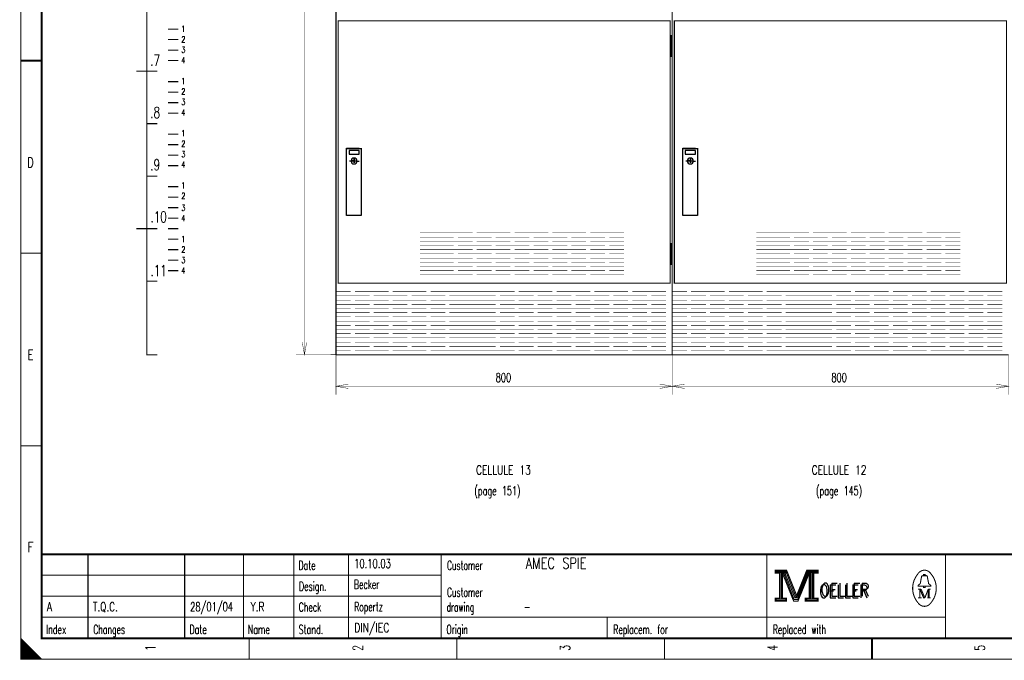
# Model space of a CAD drawing. Extents: x 0 to 409, y 0 to 285.
# Tile 1 of 3: x 0 to 234, y 0 to 152. Entities that reach past the tile are written whole.
import ezdxf
from ezdxf.enums import TextEntityAlignment as Align

# ---------------------------------------------------------------- set-up
doc = ezdxf.new("R2010")
doc.units = 0
doc.header["$MEASUREMENT"] = 0
doc.linetypes.add('GESTRICHELT', pattern=[3.75, 3, -0.75])
doc.layers.get('0').update_dxf_attribs({"color": 9, "linetype": 'CONTINUOUS'})
doc.styles.get("Standard").update_dxf_attribs({"font": 'TXT', "bigfont": 'TXT'})

msp = doc.modelspace()

# ---------------------------------------------------------------- linework, layer by layer
at = {"color": 0}
for p, q in [((77.5, 113.6), (77.5, 121.6)), ((77.5, 121.6), (81, 121.6)), ((79.3, 121.1), (78.1, 121.1)), ((78.1, 121.1), (78.1, 120.2)), ((78.1, 120.2), (80.5, 120.2)), ((80.5, 121.1), (79.3, 121.1)), ((80.5, 120.2), (80.5, 121.1)), ((81, 121.6), (81, 105.6)), ((157.5, 113.6), (157.5, 121.6)), ((157.5, 121.6), (161, 121.6)), ((159.3, 121.1), (158.1, 121.1)), ((158.1, 121.1), (158.1, 120.2)), ((158.1, 120.2), (160.5, 120.2)), ((160.5, 121.1), (159.3, 121.1)), ((160.5, 120.2), (160.5, 121.1)), ((161, 121.6), (161, 105.6)), ((78.7, 118.6), (78.2, 118.6)), ((79.313, 118.65), (78.813, 118.65)), ((78.813, 118.65), (79.813, 118.65)), ((79.313, 118.65), (79.313, 119.15)), ((79.313, 119.15), (79.313, 118.15)), ((79.313, 118.15), (79.313, 118.65)), ((80.1, 118.6), (80.5, 118.6)), ((158.7, 118.6), (158.2, 118.6)), ((159.313, 118.65), (158.813, 118.65)), ((158.813, 118.65), (159.813, 118.65)), ((159.313, 118.65), (159.313, 119.15)), ((159.313, 119.15), (159.313, 118.15)), ((159.313, 118.15), (159.313, 118.65)), ((160.1, 118.6), (160.5, 118.6)), ((77.5, 105.6), (77.5, 113.6)), ((157.5, 105.6), (157.5, 113.6)), ((81, 105.6), (77.5, 105.6)), ((161, 105.6), (157.5, 105.6))]:
    msp.add_line(p, q, dxfattribs=at)
at = {"color": 0, "linetype": 'GESTRICHELT'}
for p, q in [((77.513, 113.65), (77.513, 121.65)), ((77.513, 121.65), (81.013, 121.65)), ((81.013, 121.65), (81.013, 105.65)), ((157.513, 113.65), (157.513, 121.65)), ((157.513, 121.65), (161.013, 121.65)), ((161.013, 121.65), (161.013, 105.65)), ((77.513, 105.65), (77.513, 113.65)), ((157.513, 105.65), (157.513, 113.65)), ((81.013, 105.65), (77.513, 105.65)), ((161.013, 105.65), (157.513, 105.65))]:
    msp.add_line(p, q, dxfattribs=at)
at = {"color": 0, "flags": 128}
for points, const_width in [([(0, 142.5), (0, 285), (405, 285), (405, 0), (0, 0), (0, 142.5)], 0.25), ([(30, 242.5), (30, 72.5), (32.5, 72.5)], 0.25), ([(75, 242.5), (65.5, 242.488), (67.5, 242.488), (66.975, 239.525), (67.5, 242.488), (68.013, 239.525), (67.5, 242.488), (67.5, 72.488), (68.013, 75.438), (67.5, 72.488), (66.975, 75.438), (67.5, 72.488), (65.5, 72.488), (75, 72.5)], 0.1), ([(154.6, 148.5), (154.6, 143.5), (154.7, 143.5), (154.7, 148.5), (154.8, 148.5), (154.8, 143.5), (154.9, 143.5), (154.9, 148.5)], 0.25), ([(154.6, 99), (154.6, 94), (154.7, 94), (154.7, 99), (154.8, 99), (154.8, 94), (154.9, 94), (154.9, 99)], 0.25), ([(75, 72.5), (75, 62.988), (75, 64.988), (77.95, 64.463), (75, 64.988), (77.95, 65.5), (75, 64.988), (155, 64.988), (152.038, 65.5), (155, 64.988), (152.038, 64.463), (155, 64.988), (155, 62.988), (155, 72.5)], 0.1), ([(155, 72.5), (155, 62.988), (155, 64.988), (157.95, 64.463), (155, 64.988), (157.95, 65.5), (155, 64.988), (235, 64.988), (232.038, 65.5), (235, 64.988), (232.038, 64.463), (235, 64.988), (235, 62.988), (235, 72.5)], 0.1), ([(179.5, 21.2), (179.5, 20.5), (180.5, 20.5), (180.5, 14.5), (179.5, 14.5), (179.5, 13.8), (182.2, 13.8), (182.2, 14.5), (181.2, 14.5), (181.2, 20.5), (182.2, 20.5), (182.2, 21.2), (179.5, 21.2)], 0.25), ([(182.2, 21.2), (184.6, 15.2), (187, 21.2)], 0.25), ([(187, 21.2), (187, 20.5), (188, 20.5), (188, 14.5), (187, 14.5), (187, 13.8), (189.7, 13.8), (189.7, 14.5), (188.7, 14.5), (188.7, 20.5), (189.7, 20.5), (189.7, 21.2), (187, 21.2)], 0.25), ([(180.7, 20.7), (180.7, 14.3), (181, 14.3), (181, 20.7)], 0.25), ([(181.2, 20.5), (183.9, 13.8), (184.9, 13.8), (187.6, 20.5)], 0.25), ([(181.8, 20.5), (184.2, 14.6), (184.6, 14.6)], 0.25), ([(182.2, 20.5), (184.4, 14.9), (184.7, 14.9)], 0.25), ([(184.6, 14.2), (184.9, 14.2), (187.4, 20.5)], 0.25), ([(184.6, 14.6), (184.8, 14.6), (187.2, 20.5)], 0.25), ([(187.6, 20.5), (187.6, 14.5), (186.6, 14.5), (186.6, 13.8), (187.1, 13.8)], 0.25), ([(187.8, 20.7), (187.8, 14.3), (188.3, 14.3), (188.3, 20.7), (188.5, 20.7), (188.5, 14.3)], 0.25), ([(214.8, 17.4), (213.5, 17.4), (213.5, 17.6), (214, 18), (214.3, 19.6)], 0.25), ([(214.8, 19.9), (214.8, 20.2), (215.2, 20.2), (215.2, 19.9)], 0.25), ([(215.2, 17.4), (216.5, 17.4), (216.5, 17.6), (216, 18), (215.7, 19.6)], 0.25), ([(213.9, 16.7), (213.9, 14.6), (213.5, 14.6)], 0.25), ([(213.9, 16.7), (214.8, 14.6), (215.1, 14.6)], 0.25), ([(0, 5), (0, 0), (5, 0), (0, 5), (0.25, 4.75), (0.25, 0), (0.5, 0), (0.5, 4.5), (0.75, 4.25), (0.75, 0), (1, 0), (1, 4), (1.25, 3.75), (1.25, 0), (1.5, 0)], 0.25), ([(1.5, 0), (1.5, 3.5), (1.75, 3.25), (1.75, 0), (2, 0), (2, 3), (2.25, 2.75), (2.25, 0), (2.5, 0), (2.5, 2.5), (2.75, 2.25), (2.75, 0), (3, 0), (3, 2), (3.25, 1.75)], 0.25), ([(3.25, 1.75), (3.25, 0), (3.5, 0), (3.5, 1.5), (3.75, 1.25), (3.75, 0), (4, 0), (4, 1), (4.25, 0.75), (4.25, 0), (4.5, 0), (4.5, 0.5), (4.75, 0.25)], 0.25)]:
    msp.add_lwpolyline(points, dxfattribs=dict(at, const_width=const_width))
for points, const_width in [([(0, 285), (405, 285), (405, 0), (0, 0)], 0.25), ([(5, 280), (400, 280), (400, 5), (5, 5)], 0.5), ([(5, 280), (400, 280), (400, 5), (5, 5)], 0.25), ([(75.5, 152), (154.5, 152), (154.5, 89.5), (75.5, 89.5)], 0.25), ([(155.5, 152), (234.5, 152), (234.5, 89.5), (155.5, 89.5)], 0.25), ([(154.5, 148.5), (155, 148.5), (155, 143.5), (154.5, 143.5)], 0.25), ([(154.5, 99), (155, 99), (155, 94), (154.5, 94)], 0.25), ([(179.7, 21), (182, 21), (182, 20.7), (179.7, 20.7)], 0.25), ([(187.2, 21), (189.5, 21), (189.5, 20.7), (187.2, 20.7)], 0.25), ([(214.8, 17.4), (215.2, 17.4), (215.2, 17.1), (214.8, 17.1)], 0.25), ([(179.7, 14.3), (182, 14.3), (182, 14), (179.7, 14)], 0.25), ([(186.8, 14.3), (189.5, 14.3), (189.5, 14), (186.8, 14)], 0.25)]:
    msp.add_lwpolyline(points, close=True, dxfattribs=dict(at, const_width=const_width))
at = {"color": 0}
for points, const_width in [([(75, 72.5), (75, 242.5)], 0.25), ([(75, 72.5), (75, 242.5)], 0.25), ([(155, 242.5), (155, 72.5)], 0.25), ([(155, 72.5), (155, 242.5)], 0.25), ([(155, 242.5), (155, 72.5)], 0.25), ([(155, 72.5), (155, 242.5)], 0.25), ([(35, 150), (37.5, 150)], 0.25), ([(35, 147.5), (37.5, 147.5)], 0.25), ([(35, 145), (37.5, 145)], 0.25), ([(5, 142.5), (0, 142.5)], 0.5), ([(0, 142.5), (5, 142.5)], 0.25), ([(35, 142.5), (37.5, 142.5)], 0.25), ([(30, 140), (27.5, 140)], 0.25), ([(30, 140), (32.5, 140)], 0.25), ([(35, 137.5), (37.5, 137.5)], 0.25), ([(35, 135), (37.5, 135)], 0.25), ([(35, 132.5), (37.5, 132.5)], 0.25), ([(35, 130), (37.5, 130)], 0.25), ([(30, 127.5), (32.5, 127.5)], 0.25), ([(35, 125), (37.5, 125)], 0.25), ([(35, 122.5), (37.5, 122.5)], 0.25), ([(35, 120), (37.5, 120)], 0.25), ([(35, 117.5), (37.5, 117.5)], 0.25), ([(30, 115), (32.5, 115)], 0.25), ([(35, 112.5), (37.5, 112.5)], 0.25), ([(35, 110), (37.5, 110)], 0.25), ([(35, 107.5), (37.5, 107.5)], 0.25), ([(35, 105), (37.5, 105)], 0.25), ([(30, 102.5), (27.5, 102.5)], 0.25), ([(30, 102.5), (32.5, 102.5)], 0.25), ([(35, 102.5), (37.5, 102.5)], 0.25), ([(95, 101.5), (98.5, 101.5)], 0.1), ([(96.5, 101.5), (104.5, 101.5)], 0.1), ([(99.5, 101.5), (107.5, 101.5)], 0.1), ([(108.5, 101.5), (116.5, 101.5)], 0.1), ([(117.5, 101.5), (125.5, 101.5)], 0.1), ([(126.5, 101.5), (134.5, 101.5)], 0.1), ([(135.5, 101.5), (143.5, 101.5)], 0.1), ([(175, 101.5), (178.5, 101.5)], 0.1), ([(176.5, 101.5), (184.5, 101.5)], 0.1), ([(179.5, 101.5), (187.5, 101.5)], 0.1), ([(188.5, 101.5), (196.5, 101.5)], 0.1), ([(197.5, 101.5), (205.5, 101.5)], 0.1), ([(206.5, 101.5), (214.5, 101.5)], 0.1), ([(215.5, 101.5), (223.5, 101.5)], 0.1), ([(35, 100), (37.5, 100)], 0.25), ([(95, 100.5), (103, 100.5)], 0.1), ([(95, 99.5), (98.5, 99.5)], 0.1), ([(95, 98.5), (103, 98.5)], 0.1), ([(96.5, 99.5), (104.5, 99.5)], 0.1), ([(99.5, 99.5), (107.5, 99.5)], 0.1), ([(104, 100.5), (112, 100.5)], 0.1), ([(104, 98.5), (112, 98.5)], 0.1), ([(108.5, 99.5), (116.5, 99.5)], 0.1), ([(113, 100.5), (121, 100.5)], 0.1), ([(113, 98.5), (121, 98.5)], 0.1), ([(117.5, 99.5), (125.5, 99.5)], 0.1), ([(122, 100.5), (130, 100.5)], 0.1), ([(122, 98.5), (130, 98.5)], 0.1), ([(126.5, 99.5), (134.5, 99.5)], 0.1), ([(131, 100.5), (139, 100.5)], 0.1), ([(131, 98.5), (139, 98.5)], 0.1), ([(135.5, 99.5), (143.5, 99.5)], 0.1), ([(140, 100.5), (143.5, 100.5)], 0.1), ([(140, 98.5), (143.5, 98.5)], 0.1), ([(175, 100.5), (183, 100.5)], 0.1), ([(175, 99.5), (178.5, 99.5)], 0.1), ([(175, 98.5), (183, 98.5)], 0.1), ([(176.5, 99.5), (184.5, 99.5)], 0.1), ([(179.5, 99.5), (187.5, 99.5)], 0.1), ([(184, 100.5), (192, 100.5)], 0.1), ([(184, 98.5), (192, 98.5)], 0.1), ([(188.5, 99.5), (196.5, 99.5)], 0.1), ([(193, 100.5), (201, 100.5)], 0.1), ([(193, 98.5), (201, 98.5)], 0.1), ([(197.5, 99.5), (205.5, 99.5)], 0.1), ([(202, 100.5), (210, 100.5)], 0.1), ([(202, 98.5), (210, 98.5)], 0.1), ([(206.5, 99.5), (214.5, 99.5)], 0.1), ([(211, 100.5), (219, 100.5)], 0.1), ([(211, 98.5), (219, 98.5)], 0.1), ([(215.5, 99.5), (223.5, 99.5)], 0.1), ([(220, 100.5), (223.5, 100.5)], 0.1), ([(220, 98.5), (223.5, 98.5)], 0.1), ([(0, 96.667), (5, 96.667)], 0.25), ([(35, 97.5), (37.5, 97.5)], 0.25), ([(95, 97.5), (98.5, 97.5)], 0.1), ([(95, 96.5), (103, 96.5)], 0.1), ([(96.5, 97.5), (104.5, 97.5)], 0.1), ([(99.5, 97.5), (107.5, 97.5)], 0.1), ([(104, 96.5), (112, 96.5)], 0.1), ([(108.5, 97.5), (116.5, 97.5)], 0.1), ([(113, 96.5), (121, 96.5)], 0.1), ([(117.5, 97.5), (125.5, 97.5)], 0.1), ([(122, 96.5), (130, 96.5)], 0.1), ([(126.5, 97.5), (134.5, 97.5)], 0.1), ([(131, 96.5), (139, 96.5)], 0.1), ([(135.5, 97.5), (143.5, 97.5)], 0.1), ([(140, 96.5), (143.5, 96.5)], 0.1), ([(175, 97.5), (178.5, 97.5)], 0.1), ([(175, 96.5), (183, 96.5)], 0.1), ([(176.5, 97.5), (184.5, 97.5)], 0.1), ([(179.5, 97.5), (187.5, 97.5)], 0.1), ([(184, 96.5), (192, 96.5)], 0.1), ([(188.5, 97.5), (196.5, 97.5)], 0.1), ([(193, 96.5), (201, 96.5)], 0.1), ([(197.5, 97.5), (205.5, 97.5)], 0.1), ([(202, 96.5), (210, 96.5)], 0.1), ([(206.5, 97.5), (214.5, 97.5)], 0.1), ([(211, 96.5), (219, 96.5)], 0.1), ([(215.5, 97.5), (223.5, 97.5)], 0.1), ([(220, 96.5), (223.5, 96.5)], 0.1), ([(35, 95), (37.5, 95)], 0.25), ([(95, 95.5), (98.5, 95.5)], 0.1), ([(95, 94.5), (103, 94.5)], 0.1), ([(96.5, 95.5), (104.5, 95.5)], 0.1), ([(99.5, 95.5), (107.5, 95.5)], 0.1), ([(104, 94.5), (112, 94.5)], 0.1), ([(108.5, 95.5), (116.5, 95.5)], 0.1), ([(113, 94.5), (121, 94.5)], 0.1), ([(117.5, 95.5), (125.5, 95.5)], 0.1), ([(122, 94.5), (130, 94.5)], 0.1), ([(126.5, 95.5), (134.5, 95.5)], 0.1), ([(131, 94.5), (139, 94.5)], 0.1), ([(135.5, 95.5), (143.5, 95.5)], 0.1), ([(140, 94.5), (143.5, 94.5)], 0.1), ([(175, 95.5), (178.5, 95.5)], 0.1), ([(175, 94.5), (183, 94.5)], 0.1), ([(176.5, 95.5), (184.5, 95.5)], 0.1), ([(179.5, 95.5), (187.5, 95.5)], 0.1), ([(184, 94.5), (192, 94.5)], 0.1), ([(188.5, 95.5), (196.5, 95.5)], 0.1), ([(193, 94.5), (201, 94.5)], 0.1), ([(197.5, 95.5), (205.5, 95.5)], 0.1), ([(202, 94.5), (210, 94.5)], 0.1), ([(206.5, 95.5), (214.5, 95.5)], 0.1), ([(211, 94.5), (219, 94.5)], 0.1), ([(215.5, 95.5), (223.5, 95.5)], 0.1), ([(220, 94.5), (223.5, 94.5)], 0.1), ([(35, 92.5), (37.5, 92.5)], 0.25), ([(95, 93.5), (98.5, 93.5)], 0.1), ([(95, 92.5), (103, 92.5)], 0.1), ([(95, 91.5), (98.5, 91.5)], 0.1), ([(96.5, 93.5), (104.5, 93.5)], 0.1), ([(96.5, 91.5), (104.5, 91.5)], 0.1), ([(99.5, 93.5), (107.5, 93.5)], 0.1), ([(99.5, 91.5), (107.5, 91.5)], 0.1), ([(104, 92.5), (112, 92.5)], 0.1), ([(108.5, 93.5), (116.5, 93.5)], 0.1), ([(108.5, 91.5), (116.5, 91.5)], 0.1), ([(113, 92.5), (121, 92.5)], 0.1), ([(117.5, 93.5), (125.5, 93.5)], 0.1), ([(117.5, 91.5), (125.5, 91.5)], 0.1), ([(122, 92.5), (130, 92.5)], 0.1), ([(126.5, 93.5), (134.5, 93.5)], 0.1), ([(126.5, 91.5), (134.5, 91.5)], 0.1), ([(131, 92.5), (139, 92.5)], 0.1), ([(135.5, 93.5), (143.5, 93.5)], 0.1), ([(135.5, 91.5), (143.5, 91.5)], 0.1), ([(140, 92.5), (143.5, 92.5)], 0.1), ([(175, 93.5), (178.5, 93.5)], 0.1), ([(175, 92.5), (183, 92.5)], 0.1), ([(175, 91.5), (178.5, 91.5)], 0.1), ([(176.5, 93.5), (184.5, 93.5)], 0.1), ([(176.5, 91.5), (184.5, 91.5)], 0.1), ([(179.5, 93.5), (187.5, 93.5)], 0.1), ([(179.5, 91.5), (187.5, 91.5)], 0.1), ([(184, 92.5), (192, 92.5)], 0.1), ([(188.5, 93.5), (196.5, 93.5)], 0.1), ([(188.5, 91.5), (196.5, 91.5)], 0.1), ([(193, 92.5), (201, 92.5)], 0.1), ([(197.5, 93.5), (205.5, 93.5)], 0.1), ([(197.5, 91.5), (205.5, 91.5)], 0.1), ([(202, 92.5), (210, 92.5)], 0.1), ([(206.5, 93.5), (214.5, 93.5)], 0.1), ([(206.5, 91.5), (214.5, 91.5)], 0.1), ([(211, 92.5), (219, 92.5)], 0.1), ([(215.5, 93.5), (223.5, 93.5)], 0.1), ([(215.5, 91.5), (223.5, 91.5)], 0.1), ([(220, 92.5), (223.5, 92.5)], 0.1), ([(30, 90), (32.5, 90)], 0.25), ([(75, 87.5), (78.5, 87.5)], 0.1), ([(79.5, 87.5), (87.5, 87.5)], 0.1), ([(88.5, 87.5), (96.5, 87.5)], 0.1), ([(97.5, 87.5), (105.5, 87.5)], 0.1), ([(105, 87.5), (108.5, 87.5)], 0.1), ([(106.5, 87.5), (114.5, 87.5)], 0.1), ([(109.5, 87.5), (117.5, 87.5)], 0.1), ([(118.5, 87.5), (126.5, 87.5)], 0.1), ([(127.5, 87.5), (135.5, 87.5)], 0.1), ([(136.5, 87.5), (144.5, 87.5)], 0.1), ([(145.5, 87.5), (153.5, 87.5)], 0.1), ([(155, 87.5), (158.5, 87.5)], 0.1), ([(159.5, 87.5), (167.5, 87.5)], 0.1), ([(168.5, 87.5), (176.5, 87.5)], 0.1), ([(177.5, 87.5), (185.5, 87.5)], 0.1), ([(185, 87.5), (188.5, 87.5)], 0.1), ([(186.5, 87.5), (194.5, 87.5)], 0.1), ([(189.5, 87.5), (197.5, 87.5)], 0.1), ([(198.5, 87.5), (206.5, 87.5)], 0.1), ([(207.5, 87.5), (215.5, 87.5)], 0.1), ([(216.5, 87.5), (224.5, 87.5)], 0.1), ([(225.5, 87.5), (233.5, 87.5)], 0.1), ([(75, 86.5), (83, 86.5)], 0.1), ([(75, 85.5), (78.5, 85.5)], 0.1), ([(75, 84.5), (83, 84.5)], 0.1), ([(79.5, 85.5), (87.5, 85.5)], 0.1), ([(84, 86.5), (92, 86.5)], 0.1), ([(84, 84.5), (92, 84.5)], 0.1), ([(88.5, 85.5), (96.5, 85.5)], 0.1), ([(93, 86.5), (101, 86.5)], 0.1), ([(93, 84.5), (101, 84.5)], 0.1), ([(97.5, 85.5), (105.5, 85.5)], 0.1), ([(102, 86.5), (110, 86.5)], 0.1), ([(102, 84.5), (110, 84.5)], 0.1), ([(105, 86.5), (113, 86.5)], 0.1), ([(105, 85.5), (108.5, 85.5)], 0.1), ([(105, 84.5), (113, 84.5)], 0.1), ([(106.5, 85.5), (114.5, 85.5)], 0.1), ([(109.5, 85.5), (117.5, 85.5)], 0.1), ([(114, 86.5), (122, 86.5)], 0.1), ([(114, 84.5), (122, 84.5)], 0.1), ([(118.5, 85.5), (126.5, 85.5)], 0.1), ([(123, 86.5), (131, 86.5)], 0.1), ([(123, 84.5), (131, 84.5)], 0.1), ([(127.5, 85.5), (135.5, 85.5)], 0.1), ([(132, 86.5), (140, 86.5)], 0.1), ([(132, 84.5), (140, 84.5)], 0.1), ([(136.5, 85.5), (144.5, 85.5)], 0.1), ([(141, 86.5), (149, 86.5)], 0.1), ([(141, 84.5), (149, 84.5)], 0.1), ([(145.5, 85.5), (153.5, 85.5)], 0.1), ([(150, 86.5), (153.5, 86.5)], 0.1), ([(150, 84.5), (153.5, 84.5)], 0.1), ([(155, 86.5), (163, 86.5)], 0.1), ([(155, 85.5), (158.5, 85.5)], 0.1), ([(155, 84.5), (163, 84.5)], 0.1), ([(159.5, 85.5), (167.5, 85.5)], 0.1), ([(164, 86.5), (172, 86.5)], 0.1), ([(164, 84.5), (172, 84.5)], 0.1), ([(168.5, 85.5), (176.5, 85.5)], 0.1), ([(173, 86.5), (181, 86.5)], 0.1), ([(173, 84.5), (181, 84.5)], 0.1), ([(177.5, 85.5), (185.5, 85.5)], 0.1), ([(182, 86.5), (190, 86.5)], 0.1), ([(182, 84.5), (190, 84.5)], 0.1), ([(185, 86.5), (193, 86.5)], 0.1), ([(185, 85.5), (188.5, 85.5)], 0.1), ([(185, 84.5), (193, 84.5)], 0.1), ([(186.5, 85.5), (194.5, 85.5)], 0.1), ([(189.5, 85.5), (197.5, 85.5)], 0.1), ([(194, 86.5), (202, 86.5)], 0.1), ([(194, 84.5), (202, 84.5)], 0.1), ([(198.5, 85.5), (206.5, 85.5)], 0.1), ([(203, 86.5), (211, 86.5)], 0.1), ([(203, 84.5), (211, 84.5)], 0.1), ([(207.5, 85.5), (215.5, 85.5)], 0.1), ([(212, 86.5), (220, 86.5)], 0.1), ([(212, 84.5), (220, 84.5)], 0.1), ([(216.5, 85.5), (224.5, 85.5)], 0.1), ([(221, 86.5), (229, 86.5)], 0.1), ([(221, 84.5), (229, 84.5)], 0.1), ([(225.5, 85.5), (233.5, 85.5)], 0.1), ([(230, 86.5), (233.5, 86.5)], 0.1), ([(230, 84.5), (233.5, 84.5)], 0.1), ([(75, 83.5), (78.5, 83.5)], 0.1), ([(75, 82.5), (83, 82.5)], 0.1), ([(79.5, 83.5), (87.5, 83.5)], 0.1), ([(84, 82.5), (92, 82.5)], 0.1), ([(88.5, 83.5), (96.5, 83.5)], 0.1), ([(93, 82.5), (101, 82.5)], 0.1), ([(97.5, 83.5), (105.5, 83.5)], 0.1), ([(102, 82.5), (110, 82.5)], 0.1), ([(105, 83.5), (108.5, 83.5)], 0.1), ([(105, 82.5), (113, 82.5)], 0.1), ([(106.5, 83.5), (114.5, 83.5)], 0.1), ([(109.5, 83.5), (117.5, 83.5)], 0.1), ([(114, 82.5), (122, 82.5)], 0.1), ([(118.5, 83.5), (126.5, 83.5)], 0.1), ([(123, 82.5), (131, 82.5)], 0.1), ([(127.5, 83.5), (135.5, 83.5)], 0.1), ([(132, 82.5), (140, 82.5)], 0.1), ([(136.5, 83.5), (144.5, 83.5)], 0.1), ([(141, 82.5), (149, 82.5)], 0.1), ([(145.5, 83.5), (153.5, 83.5)], 0.1), ([(150, 82.5), (153.5, 82.5)], 0.1), ([(155, 83.5), (158.5, 83.5)], 0.1), ([(155, 82.5), (163, 82.5)], 0.1), ([(159.5, 83.5), (167.5, 83.5)], 0.1), ([(164, 82.5), (172, 82.5)], 0.1), ([(168.5, 83.5), (176.5, 83.5)], 0.1), ([(173, 82.5), (181, 82.5)], 0.1), ([(177.5, 83.5), (185.5, 83.5)], 0.1), ([(182, 82.5), (190, 82.5)], 0.1), ([(185, 83.5), (188.5, 83.5)], 0.1), ([(185, 82.5), (193, 82.5)], 0.1), ([(186.5, 83.5), (194.5, 83.5)], 0.1), ([(189.5, 83.5), (197.5, 83.5)], 0.1), ([(194, 82.5), (202, 82.5)], 0.1), ([(198.5, 83.5), (206.5, 83.5)], 0.1), ([(203, 82.5), (211, 82.5)], 0.1), ([(207.5, 83.5), (215.5, 83.5)], 0.1), ([(212, 82.5), (220, 82.5)], 0.1), ([(216.5, 83.5), (224.5, 83.5)], 0.1), ([(221, 82.5), (229, 82.5)], 0.1), ([(225.5, 83.5), (233.5, 83.5)], 0.1), ([(230, 82.5), (233.5, 82.5)], 0.1), ([(75, 81.5), (78.5, 81.5)], 0.1), ([(75, 80.5), (83, 80.5)], 0.1), ([(79.5, 81.5), (87.5, 81.5)], 0.1), ([(84, 80.5), (92, 80.5)], 0.1), ([(88.5, 81.5), (96.5, 81.5)], 0.1), ([(93, 80.5), (101, 80.5)], 0.1), ([(97.5, 81.5), (105.5, 81.5)], 0.1), ([(102, 80.5), (110, 80.5)], 0.1), ([(105, 81.5), (108.5, 81.5)], 0.1), ([(105, 80.5), (113, 80.5)], 0.1), ([(106.5, 81.5), (114.5, 81.5)], 0.1), ([(109.5, 81.5), (117.5, 81.5)], 0.1), ([(114, 80.5), (122, 80.5)], 0.1), ([(118.5, 81.5), (126.5, 81.5)], 0.1), ([(123, 80.5), (131, 80.5)], 0.1), ([(127.5, 81.5), (135.5, 81.5)], 0.1), ([(132, 80.5), (140, 80.5)], 0.1), ([(136.5, 81.5), (144.5, 81.5)], 0.1), ([(141, 80.5), (149, 80.5)], 0.1), ([(145.5, 81.5), (153.5, 81.5)], 0.1), ([(150, 80.5), (153.5, 80.5)], 0.1), ([(155, 81.5), (158.5, 81.5)], 0.1), ([(155, 80.5), (163, 80.5)], 0.1), ([(159.5, 81.5), (167.5, 81.5)], 0.1), ([(164, 80.5), (172, 80.5)], 0.1), ([(168.5, 81.5), (176.5, 81.5)], 0.1), ([(173, 80.5), (181, 80.5)], 0.1), ([(177.5, 81.5), (185.5, 81.5)], 0.1), ([(182, 80.5), (190, 80.5)], 0.1), ([(185, 81.5), (188.5, 81.5)], 0.1), ([(185, 80.5), (193, 80.5)], 0.1), ([(186.5, 81.5), (194.5, 81.5)], 0.1), ([(189.5, 81.5), (197.5, 81.5)], 0.1), ([(194, 80.5), (202, 80.5)], 0.1), ([(198.5, 81.5), (206.5, 81.5)], 0.1), ([(203, 80.5), (211, 80.5)], 0.1), ([(207.5, 81.5), (215.5, 81.5)], 0.1), ([(212, 80.5), (220, 80.5)], 0.1), ([(216.5, 81.5), (224.5, 81.5)], 0.1), ([(221, 80.5), (229, 80.5)], 0.1), ([(225.5, 81.5), (233.5, 81.5)], 0.1), ([(230, 80.5), (233.5, 80.5)], 0.1), ([(75, 79.5), (78.5, 79.5)], 0.1), ([(75, 78.5), (83, 78.5)], 0.1), ([(75, 77.5), (78.5, 77.5)], 0.1), ([(79.5, 79.5), (87.5, 79.5)], 0.1), ([(79.5, 77.5), (87.5, 77.5)], 0.1), ([(84, 78.5), (92, 78.5)], 0.1), ([(88.5, 79.5), (96.5, 79.5)], 0.1), ([(88.5, 77.5), (96.5, 77.5)], 0.1), ([(93, 78.5), (101, 78.5)], 0.1), ([(97.5, 79.5), (105.5, 79.5)], 0.1), ([(97.5, 77.5), (105.5, 77.5)], 0.1), ([(102, 78.5), (110, 78.5)], 0.1), ([(105, 79.5), (108.5, 79.5)], 0.1), ([(105, 78.5), (113, 78.5)], 0.1), ([(105, 77.5), (108.5, 77.5)], 0.1), ([(106.5, 79.5), (114.5, 79.5)], 0.1), ([(106.5, 77.5), (114.5, 77.5)], 0.1), ([(109.5, 79.5), (117.5, 79.5)], 0.1), ([(109.5, 77.5), (117.5, 77.5)], 0.1), ([(114, 78.5), (122, 78.5)], 0.1), ([(118.5, 79.5), (126.5, 79.5)], 0.1), ([(118.5, 77.5), (126.5, 77.5)], 0.1), ([(123, 78.5), (131, 78.5)], 0.1), ([(127.5, 79.5), (135.5, 79.5)], 0.1), ([(127.5, 77.5), (135.5, 77.5)], 0.1), ([(132, 78.5), (140, 78.5)], 0.1), ([(136.5, 79.5), (144.5, 79.5)], 0.1), ([(136.5, 77.5), (144.5, 77.5)], 0.1), ([(141, 78.5), (149, 78.5)], 0.1), ([(145.5, 79.5), (153.5, 79.5)], 0.1), ([(145.5, 77.5), (153.5, 77.5)], 0.1), ([(150, 78.5), (153.5, 78.5)], 0.1), ([(155, 79.5), (158.5, 79.5)], 0.1), ([(155, 78.5), (163, 78.5)], 0.1), ([(155, 77.5), (158.5, 77.5)], 0.1), ([(159.5, 79.5), (167.5, 79.5)], 0.1), ([(159.5, 77.5), (167.5, 77.5)], 0.1), ([(164, 78.5), (172, 78.5)], 0.1), ([(168.5, 79.5), (176.5, 79.5)], 0.1), ([(168.5, 77.5), (176.5, 77.5)], 0.1), ([(173, 78.5), (181, 78.5)], 0.1), ([(177.5, 79.5), (185.5, 79.5)], 0.1), ([(177.5, 77.5), (185.5, 77.5)], 0.1), ([(182, 78.5), (190, 78.5)], 0.1), ([(185, 79.5), (188.5, 79.5)], 0.1), ([(185, 78.5), (193, 78.5)], 0.1), ([(185, 77.5), (188.5, 77.5)], 0.1), ([(186.5, 79.5), (194.5, 79.5)], 0.1), ([(186.5, 77.5), (194.5, 77.5)], 0.1), ([(189.5, 79.5), (197.5, 79.5)], 0.1), ([(189.5, 77.5), (197.5, 77.5)], 0.1), ([(194, 78.5), (202, 78.5)], 0.1), ([(198.5, 79.5), (206.5, 79.5)], 0.1), ([(198.5, 77.5), (206.5, 77.5)], 0.1), ([(203, 78.5), (211, 78.5)], 0.1), ([(207.5, 79.5), (215.5, 79.5)], 0.1), ([(207.5, 77.5), (215.5, 77.5)], 0.1), ([(212, 78.5), (220, 78.5)], 0.1), ([(216.5, 79.5), (224.5, 79.5)], 0.1), ([(216.5, 77.5), (224.5, 77.5)], 0.1), ([(221, 78.5), (229, 78.5)], 0.1), ([(225.5, 79.5), (233.5, 79.5)], 0.1), ([(225.5, 77.5), (233.5, 77.5)], 0.1), ([(230, 78.5), (233.5, 78.5)], 0.1), ([(75, 76.5), (83, 76.5)], 0.1), ([(75, 75.5), (78.5, 75.5)], 0.1), ([(79.5, 75.5), (87.5, 75.5)], 0.1), ([(84, 76.5), (92, 76.5)], 0.1), ([(88.5, 75.5), (96.5, 75.5)], 0.1), ([(93, 76.5), (101, 76.5)], 0.1), ([(97.5, 75.5), (105.5, 75.5)], 0.1), ([(102, 76.5), (110, 76.5)], 0.1), ([(105, 76.5), (113, 76.5)], 0.1), ([(105, 75.5), (108.5, 75.5)], 0.1), ([(106.5, 75.5), (114.5, 75.5)], 0.1), ([(109.5, 75.5), (117.5, 75.5)], 0.1), ([(114, 76.5), (122, 76.5)], 0.1), ([(118.5, 75.5), (126.5, 75.5)], 0.1), ([(123, 76.5), (131, 76.5)], 0.1), ([(127.5, 75.5), (135.5, 75.5)], 0.1), ([(132, 76.5), (140, 76.5)], 0.1), ([(136.5, 75.5), (144.5, 75.5)], 0.1), ([(141, 76.5), (149, 76.5)], 0.1), ([(145.5, 75.5), (153.5, 75.5)], 0.1), ([(150, 76.5), (153.5, 76.5)], 0.1), ([(155, 76.5), (163, 76.5)], 0.1), ([(155, 75.5), (158.5, 75.5)], 0.1), ([(159.5, 75.5), (167.5, 75.5)], 0.1), ([(164, 76.5), (172, 76.5)], 0.1), ([(168.5, 75.5), (176.5, 75.5)], 0.1), ([(173, 76.5), (181, 76.5)], 0.1), ([(177.5, 75.5), (185.5, 75.5)], 0.1), ([(182, 76.5), (190, 76.5)], 0.1), ([(185, 76.5), (193, 76.5)], 0.1), ([(185, 75.5), (188.5, 75.5)], 0.1), ([(186.5, 75.5), (194.5, 75.5)], 0.1), ([(189.5, 75.5), (197.5, 75.5)], 0.1), ([(194, 76.5), (202, 76.5)], 0.1), ([(198.5, 75.5), (206.5, 75.5)], 0.1), ([(203, 76.5), (211, 76.5)], 0.1), ([(207.5, 75.5), (215.5, 75.5)], 0.1), ([(212, 76.5), (220, 76.5)], 0.1), ([(216.5, 75.5), (224.5, 75.5)], 0.1), ([(221, 76.5), (229, 76.5)], 0.1), ([(225.5, 75.5), (233.5, 75.5)], 0.1), ([(230, 76.5), (233.5, 76.5)], 0.1), ([(75, 72.5), (115, 72.5)], 0.25), ([(75, 72.5), (115, 72.5)], 0.25), ([(75, 74.5), (83, 74.5)], 0.1), ([(75, 73.5), (78.5, 73.5)], 0.1), ([(79.5, 73.5), (87.5, 73.5)], 0.1), ([(84, 74.5), (92, 74.5)], 0.1), ([(88.5, 73.5), (96.5, 73.5)], 0.1), ([(93, 74.5), (101, 74.5)], 0.1), ([(97.5, 73.5), (105.5, 73.5)], 0.1), ([(102, 74.5), (110, 74.5)], 0.1), ([(105, 74.5), (113, 74.5)], 0.1), ([(105, 73.5), (108.5, 73.5)], 0.1), ([(106.5, 73.5), (114.5, 73.5)], 0.1), ([(109.5, 73.5), (117.5, 73.5)], 0.1), ([(114, 74.5), (122, 74.5)], 0.1), ([(115, 72.5), (135, 72.5)], 0.25), ([(115, 72.5), (135, 72.5)], 0.25), ([(118.5, 73.5), (126.5, 73.5)], 0.1), ([(123, 74.5), (131, 74.5)], 0.1), ([(127.5, 73.5), (135.5, 73.5)], 0.1), ([(132, 74.5), (140, 74.5)], 0.1), ([(135, 72.5), (155, 72.5)], 0.25), ([(135, 72.5), (155, 72.5)], 0.25), ([(136.5, 73.5), (144.5, 73.5)], 0.1), ([(141, 74.5), (149, 74.5)], 0.1), ([(145.5, 73.5), (153.5, 73.5)], 0.1), ([(150, 74.5), (153.5, 74.5)], 0.1), ([(155, 72.5), (195, 72.5)], 0.25), ([(155, 72.5), (195, 72.5)], 0.25), ([(155, 74.5), (163, 74.5)], 0.1), ([(155, 73.5), (158.5, 73.5)], 0.1), ([(159.5, 73.5), (167.5, 73.5)], 0.1), ([(164, 74.5), (172, 74.5)], 0.1), ([(168.5, 73.5), (176.5, 73.5)], 0.1), ([(173, 74.5), (181, 74.5)], 0.1), ([(177.5, 73.5), (185.5, 73.5)], 0.1), ([(182, 74.5), (190, 74.5)], 0.1), ([(185, 74.5), (193, 74.5)], 0.1), ([(185, 73.5), (188.5, 73.5)], 0.1), ([(186.5, 73.5), (194.5, 73.5)], 0.1), ([(189.5, 73.5), (197.5, 73.5)], 0.1), ([(194, 74.5), (202, 74.5)], 0.1), ([(195, 72.5), (215, 72.5)], 0.25), ([(195, 72.5), (215, 72.5)], 0.25), ([(198.5, 73.5), (206.5, 73.5)], 0.1), ([(203, 74.5), (211, 74.5)], 0.1), ([(207.5, 73.5), (215.5, 73.5)], 0.1), ([(212, 74.5), (220, 74.5)], 0.1), ([(215, 72.5), (235, 72.5)], 0.25), ([(215, 72.5), (235, 72.5)], 0.25), ([(216.5, 73.5), (224.5, 73.5)], 0.1), ([(221, 74.5), (229, 74.5)], 0.1), ([(225.5, 73.5), (233.5, 73.5)], 0.1), ([(230, 74.5), (233.5, 74.5)], 0.1), ([(0, 50.834), (5, 50.834)], 0.25), ([(400, 25), (5, 25)], 0.5), ([(16, 5), (16, 25)], 0.25), ([(39, 5), (39, 25)], 0.25), ([(53, 5), (53, 25)], 0.25), ([(65, 25), (65, 5)], 0.25), ([(78, 25), (78, 5)], 0.25), ([(100, 25), (100, 5)], 0.25), ([(177.5, 25), (177.5, 5)], 0.25), ([(220, 25), (220, 5)], 0.25), ([(5, 20), (100, 20)], 0.25), ([(181.5, 20.5), (184, 14.2)], 0.25), ([(184.7, 14.9), (187, 20.6)], 0.25), ([(214.6, 19.9), (215.5, 19.9)], 0.25), ([(213.5, 16.7), (214.2, 16.7)], 0.25), ([(214.2, 16.7), (215.1, 14.6)], 0.25), ([(215.1, 14.6), (215.9, 16.7)], 0.25), ([(215.9, 14.6), (215.9, 16.7)], 0.25), ([(215.9, 16.7), (216.5, 16.7)], 0.25), ([(216.1, 16.7), (216.1, 14.6)], 0.25), ([(5, 15), (100, 15)], 0.25), ([(184, 14.2), (184.6, 14.2)], 0.25), ([(213.9, 14.6), (214.3, 14.6)], 0.25), ([(216.5, 14.6), (215.7, 14.6)], 0.25), ([(5, 10), (220, 10)], 0.25), ([(139.5, 10), (139.5, 5)], 0.25), ([(54.375, 0), (54.375, 5)], 0.25), ([(103.75, 0), (103.75, 5)], 0.25), ([(153.125, 0), (153.125, 5)], 0.25), ([(202.5, 5), (202.5, 0)], 0.5), ([(202.5, 0), (202.5, 5)], 0.25), ([(4.75, 0), (4.75, 0.25)], 0.25)]:
    msp.add_lwpolyline(points, dxfattribs=dict(at, const_width=const_width))
at = {"color": 0, "const_width": 0.25, "flags": 128}
for points in [[(216.493359, 20.403602, 0.530775), (213.513, 20.413, 0.530775)], [(213.499601, 20.388348, 0.373815), (213.488, 13.425, 0.373815)], [(214.6, 19.9, 0.414214), (214.3, 19.6, 0.414214)], [(215.7, 19.6, 0.414214), (215.4, 19.9, 0.414214)], [(216.498075, 13.401685, 0.378582), (216.463, 20.438, 0.378582)], [(213.502705, 13.401803, 0.532213), (216.488, 13.388, 0.532213)]]:
    msp.add_lwpolyline(points, format="xyb", dxfattribs=at)
at = {"color": 0}
for centre, start, end in [((79.3, 118.6), 0, 180), ((79.3, 118.6), 180, 0), ((159.3, 118.6), 0, 180), ((159.3, 118.6), 180, 0)]:
    msp.add_arc(centre, 0.7, start, end, dxfattribs=at)

# ---------------------------------------------------------------- texts
for s, height, width, p in [('1', 1.42875, 0.672, (38.209745, 150.769614)), ('2', 1.42875, 0.672, (38.209745, 148.285181)), ('2', 1.42875, 0.672, (38.209745, 148.285181)), ('3', 1.42875, 0.672, (38.209745, 145.800747)), ('.7', 2.619375, 0.684, (30.830978, 143.884184)), ('4', 1.42875, 0.672, (38.209745, 143.316314)), ('1', 1.42875, 0.672, (38.209745, 138.347447)), ('2', 1.42875, 0.672, (38.209745, 135.863014)), ('2', 1.42875, 0.672, (38.209745, 135.863014)), ('.8', 2.619375, 0.684, (30.830978, 131.462017)), ('3', 1.42875, 0.672, (38.209745, 133.37858)), ('4', 1.42875, 0.672, (38.209745, 130.894147)), ('1', 1.42875, 0.672, (38.209745, 125.92528)), ('2', 1.42875, 0.672, (38.209745, 123.440847)), ('2', 1.42875, 0.672, (38.209745, 123.440847)), ('3', 1.42875, 0.672, (38.209745, 120.956413)), ('.9', 2.619375, 0.684, (30.830978, 119.039851)), ('4', 1.42875, 0.672, (38.209745, 118.47198)), ('1', 1.42875, 0.672, (38.209745, 113.503113)), ('2', 1.42875, 0.672, (38.209745, 111.01868)), ('2', 1.42875, 0.672, (38.209745, 111.01868)), ('3', 1.42875, 0.672, (38.209745, 108.179328)), ('.10', 2.619375, 0.68, (30.905511, 106.617684)), ('4', 1.42875, 0.672, (38.209745, 105.694894)), ('1', 1.42875, 0.672, (38.209745, 100.726027)), ('2', 1.42875, 0.672, (38.209745, 98.241594)), ('2', 1.42875, 0.672, (38.209745, 98.241594)), ('.11', 2.619375, 0.68, (30.905511, 93.840598)), ('3', 1.42875, 0.672, (38.209745, 95.757161)), ('4', 1.42875, 0.672, (38.209745, 93.272727)), ('Customer', 2.143125, 0.62, (101.403082, 23.424658)), ('Date', 2.143125, 0.64, (66.054919, 23.424658)), ('Design.', 2.143125, 0.636571, (66.191563, 18.455791)), ('Customer', 2.143125, 0.62, (101.403082, 17.036115)), ('OELLER', 3.095625, 0.76, (189.964259, 17.745953)), ('OELLER', 3.095625, 0.76, (189.964259, 17.745953)), ('OELLER', 3.095625, 0.76, (190.319178, 18.100872)), ('Check', 2.143125, 0.632, (66.11703, 13.486924)), ('drawing', 2.143125, 0.6, (101.328549, 13.486924)), ('Index', 2.143125, 0.632, (6.086021, 8.163138)), ('Changes', 2.143125, 0.622857, (17.262422, 8.163138)), ('Date', 2.143125, 0.64, (40.145828, 8.163138)), ('Name', 2.143125, 0.64, (54.03736, 8.163138)), ('Stand.', 2.143125, 0.642667, (66.11703, 8.163138)), ('Origin', 2.143125, 0.626667, (101.266438, 8.163138)), ('Replacem. for', 2.143125, 0.627077, (140.973007, 8.163138)), ('Replaced with', 2.143125, 0.619692, (178.949346, 8.163138))]:
    msp.add_text(s, height=height, dxfattribs=dict(at, width=width)).set_placement(p, align=Align.TOP_LEFT)
for s, height, width, p in [('D', 2.38125, 0.76, (2.325654, 119.465753)), ('E', 2.38125, 0.76, (2.325654, 73.681196)), ('800', 2.143125, 0.672, (114.834994, 68.144458)), ('800', 2.143125, 0.672, (194.691781, 68.144458)), ('CELLULE 13', 2.143125, 0.736, (114.834994, 46.139477)), ('CELLULE 12', 2.143125, 0.736, (194.691781, 46.139477)), ('(page 151)', 2.143125, 0.6504, (113.415318, 41.17061)), ('(page 145)', 2.143125, 0.6504, (194.691781, 41.17061)), ('F', 2.38125, 0.76, (2.325654, 27.896638))]:
    msp.add_text(s, height=height, dxfattribs=dict(at, width=width)).set_placement(p, align=Align.TOP_CENTER)
for s, height, width, p in [('10.10.03', 2.143125, 0.678, (79.33599, 21.082192)), ('AMEC SPIE', 2.619375, 0.752889, (120.157005, 20.769863)), ('Becker', 2.143125, 0.626667, (79.273879, 16.113325)), ('A', 2.143125, 0.76, (6.212017, 10.789539)), ('T.Q.C.', 2.143125, 0.728, (17.163045, 10.789539)), ('28/01/04', 2.143125, 0.678, (40.294894, 10.789539)), ('Y.R', 2.143125, 0.738667, (54.665567, 10.789539)), ('Ropertz', 2.143125, 0.622857, (79.323568, 10.789539)), ('-', 2.143125, 0.696, (119.651245, 10.789539)), ('DIN/IEC', 2.143125, 0.750857, (79.348412, 5.820672))]:
    msp.add_text(s, height=height, dxfattribs=dict(at, width=width)).set_placement(p, align=Align.BOTTOM_LEFT)
at = {"color": 0, "width": 0.672}
for s, p in [('1', (29.654421, 2.697385)), ('2', (78.988169, 2.697385)), ('3', (128.321918, 2.697385)), ('4', (177.655666, 2.697385)), ('5', (226.989415, 2.697385))]:
    msp.add_text(s, height=2.38125, rotation=90, dxfattribs=at).set_placement(p, align=Align.TOP_CENTER)

doc.saveas('drawing.dxf')
